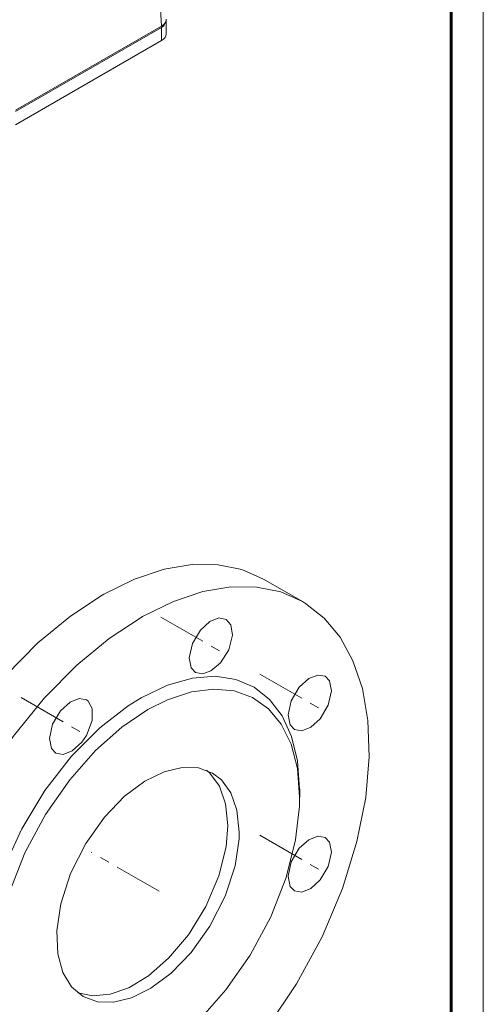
# Model space of a CAD drawing. Header units: millimetres. Extents: x 0 to 594, y 0 to 420.
# Tile 21 of 23: x 522 to 594, y 149 to 302. Entities that reach past the tile are written whole.
import ezdxf

# ---------------------------------------------------------------- set-up
doc = ezdxf.new("R2010")
doc.units = ezdxf.units.MM
for name, pattern in [('K5LT_AXLED', [12, 7.5, -1.5, 1.5, -1.5]), ('K5LT_BASIC', [0]), ('K5LT_THIN', [0])]:
    doc.linetypes.add(name, pattern=pattern)
doc.layers.add('Системный слой (1)', color=251, linetype='Continuous', true_color=0x6c6c6c)

# ---------------------------------------------------------------- blocks, each defined once
blk = doc.blocks.new('U115')
at = {"layer": 'Системный слой (1)', "color": 7, "linetype": 'K5LT_THIN', "lineweight": 18, "true_color": 0xffffff}
for p, q in [((544.52, 300.81), (544.17, 300.56)), ((544.91, 301.58), (544.52, 300.81)), ((544.9, 301.68), (544.91, 301.58))]:
    blk.add_line(p, q, dxfattribs=at)
blk = doc.blocks.new('U177')
at = {"layer": 'Системный слой (1)', "color": 7, "linetype": 'K5LT_THIN', "lineweight": 18, "true_color": 0xffffff}
for p, q in [((544.57, 185.2), (541.57, 183.72)), ((547.35, 185.87), (544.57, 185.2)), ((549.87, 185.8), (547.35, 185.87)), ((552.05, 184.99), (549.87, 185.8)), ((553.43, 183.95), (552.05, 184.99)), ((541.57, 183.72), (538.45, 181.39)), ((554.89, 181.93), (553.43, 183.95)), ((555.85, 179.23), (554.89, 181.93)), ((538.45, 181.39), (535.34, 178.17)), ((556.19, 175.84), (555.85, 179.23)), ((535.34, 178.17), (532.43, 174.09)), ((556.17, 174.81), (556.19, 175.84)), ((532.43, 174.09), (530.07, 169.42)), ((555.55, 170.6), (556.17, 174.81)), ((530.07, 169.42), (528.55, 164.75)), ((554.04, 165.93), (555.55, 170.6)), ((551.67, 161.26), (554.04, 165.93)), ((528.55, 164.75), (527.94, 160.54)), ((527.94, 160.54), (528.1, 156.97)), ((548.77, 157.18), (551.67, 161.26)), ((528.1, 156.97), (528.9, 154.08)), ((545.65, 153.96), (548.77, 157.18)), ((528.9, 154.08), (530.24, 151.88)), ((542.53, 151.63), (545.65, 153.96)), ((530.24, 151.88), (532.03, 150.37)), ((539.54, 150.15), (542.53, 151.63)), ((532.03, 150.37), (532.05, 150.35)), ((532.05, 150.35), (534.24, 149.55)), ((536.75, 149.47), (539.54, 150.15)), ((534.24, 149.55), (536.75, 149.47))]:
    blk.add_line(p, q, dxfattribs=at)
blk = doc.blocks.new('U192')
at = {"layer": 'Системный слой (1)', "color": 7, "linetype": 'K5LT_THIN', "lineweight": 18, "true_color": 0xffffff}
for p, q in [((551.66, 184.97), (551.13, 185.44)), ((553.13, 182.95), (551.66, 184.97)), ((554.08, 180.25), (553.13, 182.95)), ((554.43, 176.86), (554.08, 180.25)), ((554.16, 173.56), (554.43, 176.86)), ((553.05, 169.05), (554.16, 173.56)), ((551.04, 164.3), (553.05, 169.05)), ((548.33, 159.91), (551.04, 164.3)), ((545.27, 156.29), (548.33, 159.91)), ((542.14, 153.57), (545.27, 156.29)), ((539.08, 151.73), (542.14, 153.57)), ((536.19, 150.7), (539.08, 151.73)), ((531.21, 150.93), (533.55, 150.45)), ((533.55, 150.45), (536.19, 150.7))]:
    blk.add_line(p, q, dxfattribs=at)
blk = doc.blocks.new('U197')
at = {"layer": 'Системный слой (1)', "color": 7, "linetype": 'K5LT_THIN', "lineweight": 18, "true_color": 0xffffff}
for p, q in [((568.35, 200.19), (566.96, 199.65)), ((569.5, 199.99), (568.35, 200.19)), ((570.16, 199.28), (569.5, 199.99)), ((566.96, 199.65), (565.49, 198.32)), ((570.48, 197.74), (570.16, 199.28)), ((565.49, 198.32), (564.25, 196.21)), ((570, 195.53), (570.48, 197.74)), ((564.25, 196.21), (563.76, 194)), ((568.75, 193.42), (570, 195.53)), ((563.76, 194), (564.08, 192.47)), ((564.08, 192.47), (564.75, 191.76)), ((567.28, 192.09), (568.75, 193.42)), ((564.75, 191.76), (565.89, 191.55)), ((565.89, 191.55), (567.28, 192.09))]:
    blk.add_line(p, q, dxfattribs=at)
blk = doc.blocks.new('U198')
at = {"layer": 'Системный слой (1)', "color": 7, "linetype": 'K5LT_THIN', "lineweight": 18, "true_color": 0xffffff}
for p, q in [((554.9, 213.85), (550.58, 213.12)), ((558.93, 213.82), (554.9, 213.85)), ((562.64, 213.06), (558.93, 213.82)), ((550.58, 213.12), (546.01, 211.6)), ((565.99, 211.59), (562.64, 213.06)), ((546.01, 211.6), (541.24, 209.26)), ((566.48, 211.3), (565.99, 211.59)), ((569.38, 209.02), (566.48, 211.3)), ((540.99, 209.11), (536.06, 205.86)), ((541.24, 209.26), (540.99, 209.11)), ((571.84, 206.05), (569.38, 209.02)), ((573.82, 202.41), (571.84, 206.05)), ((536.06, 205.86), (531.04, 201.72)), ((531.04, 201.72), (526.04, 196.65)), ((575.27, 198.1), (573.82, 202.41)), ((576.13, 193.12), (575.27, 198.1)), ((526.04, 196.65), (521.18, 190.67)), ((576.33, 187.49), (576.13, 193.12)), ((521.18, 190.67), (516.68, 183.89)), ((575.8, 181.23), (576.33, 187.49)), ((516.68, 183.89), (512.76, 176.57)), ((574.44, 174.39), (575.8, 181.23)), ((512.76, 176.57), (509.65, 169.09)), ((572.19, 167.1), (574.44, 174.39)), ((509.65, 169.09), (507.45, 161.82)), ((569.04, 159.62), (572.19, 167.1)), ((507.45, 161.82), (506.14, 155.01)), ((565.09, 152.32), (569.04, 159.62)), ((506.14, 155.01), (505.64, 148.78)), ((560.56, 145.58), (565.09, 152.32)), ((505.64, 148.78), (505.89, 143.18)), ((555.69, 139.64), (560.56, 145.58)), ((505.89, 143.18), (506.78, 138.24)), ((550.68, 134.62), (555.69, 139.64)), ((506.78, 138.24), (508.26, 133.96)), ((545.67, 130.52), (550.68, 134.62)), ((508.26, 133.96), (510.26, 130.35)), ((510.26, 130.35), (512.75, 127.42)), ((540.74, 127.32), (545.67, 130.52)), ((512.75, 127.42), (515.67, 125.18)), ((535.97, 124.98), (540.74, 127.32)), ((515.67, 125.18), (515.99, 124.99)), ((515.99, 124.99), (519.35, 123.51)), ((531.4, 123.46), (535.97, 124.98)), ((519.35, 123.51), (523.06, 122.75)), ((523.06, 122.75), (527.09, 122.72)), ((527.09, 122.72), (531.4, 123.46))]:
    blk.add_line(p, q, dxfattribs=at)
blk = doc.blocks.new('U201')
at = {"layer": 'Системный слой (1)', "color": 7, "linetype": 'K5LT_THIN', "lineweight": 18, "true_color": 0xffffff}
for p, q in [((530.01, 195.99), (528.54, 194.66)), ((531.4, 196.53), (530.01, 195.99)), ((532.54, 196.33), (531.4, 196.53)), ((532.8, 196.14), (532.54, 196.33)), ((533.43, 195.02), (532.8, 196.14)), ((528.54, 194.66), (527.29, 192.55)), ((533.43, 193.15), (533.43, 195.02)), ((527.29, 192.55), (526.81, 190.34)), ((532.54, 190.84), (533.43, 193.15)), ((531.8, 189.76), (532.54, 190.84)), ((526.81, 190.34), (527.13, 188.81)), ((530.33, 188.43), (531.8, 189.76)), ((527.13, 188.81), (527.79, 188.1)), ((527.79, 188.1), (528.94, 187.89)), ((528.94, 187.89), (530.33, 188.43))]:
    blk.add_line(p, q, dxfattribs=at)
blk = doc.blocks.new('U202')
at = {"layer": 'Системный слой (1)', "color": 7, "linetype": 'K5LT_THIN', "lineweight": 18, "true_color": 0xffffff}
for p, q in [((551.66, 208.49), (550.19, 207.16)), ((553.05, 209.03), (551.66, 208.49)), ((554.19, 208.82), (553.05, 209.03)), ((554.92, 207.98), (554.19, 208.82)), ((555.17, 206.37), (554.92, 207.98)), ((550.19, 207.16), (548.94, 205.05)), ((554.58, 204.11), (555.17, 206.37)), ((548.94, 205.05), (548.46, 202.84)), ((553.29, 202.08), (554.58, 204.11)), ((548.46, 202.84), (548.78, 201.31)), ((551.82, 200.83), (553.29, 202.08)), ((548.78, 201.31), (549.44, 200.6)), ((549.44, 200.6), (550.59, 200.39)), ((550.59, 200.39), (551.82, 200.83))]:
    blk.add_line(p, q, dxfattribs=at)
blk = doc.blocks.new('U204')
at = {"layer": 'Системный слой (1)', "color": 7, "linetype": 'K5LT_THIN', "lineweight": 18, "true_color": 0xffffff}
for p, q in [((548.81, 197.58), (545.1, 196.35)), ((552.27, 198.02), (548.81, 197.58)), ((555.44, 197.72), (552.27, 198.02)), ((558.26, 196.7), (555.44, 197.72)), ((545.1, 196.35), (542.05, 194.82)), ((560.71, 194.97), (558.26, 196.7)), ((542.05, 194.82), (538.04, 192.11)), ((562.72, 192.55), (560.71, 194.97)), ((564.24, 189.46), (562.72, 192.55)), ((538.04, 192.11), (533.96, 188.49)), ((565.22, 185.69), (564.24, 189.46)), ((533.96, 188.49), (529.95, 183.96)), ((565.56, 181.25), (565.22, 185.69)), ((529.95, 183.96), (526.21, 178.59)), ((565.53, 179.88), (565.56, 181.25)), ((526.21, 178.59), (523.02, 172.63)), ((564.93, 174.62), (565.53, 179.88)), ((563.46, 168.82), (564.93, 174.62)), ((523.02, 172.63), (520.64, 166.53)), ((561.08, 162.72), (563.46, 168.82)), ((520.64, 166.53), (519.18, 160.73)), ((557.89, 156.76), (561.08, 162.72)), ((519.18, 160.73), (518.57, 155.47)), ((554.15, 151.39), (557.89, 156.76)), ((518.57, 155.47), (518.72, 150.85)), ((550.15, 146.86), (554.15, 151.39)), ((518.72, 150.85), (519.53, 146.89)), ((519.53, 146.89), (520.91, 143.6)), ((546.07, 143.24), (550.15, 146.86)), ((520.91, 143.6), (522.79, 140.99)), ((542.05, 140.53), (546.07, 143.24)), ((522.79, 140.99), (525.11, 139.07)), ((541.79, 140.38), (542.05, 140.53)), ((525.11, 139.07), (527.83, 137.84)), ((537.93, 138.57), (541.79, 140.38)), ((527.83, 137.84), (530.91, 137.34)), ((530.91, 137.34), (534.29, 137.57)), ((534.29, 137.57), (537.93, 138.57))]:
    blk.add_line(p, q, dxfattribs=at)
blk = doc.blocks.new('U205')
at = {"layer": 'Системный слой (1)', "color": 7, "linetype": 'K5LT_THIN', "lineweight": 18, "true_color": 0xffffff}
for p, q in [((548.94, 199.72), (552.48, 200)), ((552.48, 200), (555.68, 199.51)), ((540.99, 196.66), (545.1, 198.63)), ((545.1, 198.63), (548.94, 199.72)), ((555.68, 199.51), (558.5, 198.31)), ((558.5, 198.31), (560.9, 196.41)), ((534.63, 192.02), (538.99, 195.41)), ((538.99, 195.41), (540.99, 196.66)), ((560.9, 196.41), (562.86, 193.86)), ((562.86, 193.86), (564.32, 190.67)), ((530.25, 187.61), (534.63, 192.02)), ((564.32, 190.67), (565.24, 186.87)), ((526.12, 182.29), (530.25, 187.61)), ((565.24, 186.87), (565.56, 182.49)), ((522.54, 176.37), (526.12, 182.29)), ((565.56, 182.49), (565.56, 182.47)), ((519.76, 170.32), (522.54, 176.37)), ((517.85, 164.47), (519.76, 170.32)), ((516.76, 159.03), (517.85, 164.47)), ((516.42, 154.09), (516.76, 159.03)), ((516.74, 149.7), (516.42, 154.09)), ((517.66, 145.9), (516.74, 149.7)), ((519.13, 142.72), (517.66, 145.9)), ((521.08, 140.16), (519.13, 142.72)), ((523.49, 138.27), (521.08, 140.16)), ((540.99, 139.91), (536.89, 137.94)), ((526.31, 137.06), (523.49, 138.27)), ((536.89, 137.94), (533.04, 136.85)), ((529.5, 136.57), (526.31, 137.06)), ((533.04, 136.85), (529.5, 136.57))]:
    blk.add_line(p, q, dxfattribs=at)
blk = doc.blocks.new('U206')
at = {"layer": 'Системный слой (1)', "color": 7, "linetype": 'K5LT_THIN', "lineweight": 18, "true_color": 0xffffff}
for p, q in [((548.89, 217.32), (544.57, 216.59)), ((552.92, 217.29), (548.89, 217.32)), ((556.63, 216.53), (552.92, 217.29)), ((544.57, 216.59), (540, 215.07)), ((559.98, 215.06), (556.63, 216.53)), ((540, 215.07), (535.23, 212.73)), ((534.98, 212.58), (530.05, 209.33)), ((535.23, 212.73), (534.98, 212.58)), ((530.05, 209.33), (525.03, 205.19)), ((525.03, 205.19), (520.03, 200.12)), ((520.03, 200.12), (515.17, 194.14)), ((515.17, 194.14), (510.67, 187.36)), ((510.67, 187.36), (506.75, 180.04)), ((506.75, 180.04), (503.64, 172.56)), ((503.64, 172.56), (501.44, 165.29)), ((501.44, 165.29), (500.13, 158.48)), ((500.13, 158.48), (499.63, 152.25)), ((499.63, 152.25), (499.88, 146.65)), ((499.88, 146.65), (500.77, 141.71)), ((500.77, 141.71), (502.25, 137.43)), ((502.25, 137.43), (504.25, 133.82)), ((504.25, 133.82), (506.74, 130.89)), ((506.74, 130.89), (509.66, 128.65)), ((509.66, 128.65), (509.98, 128.46))]:
    blk.add_line(p, q, dxfattribs=at)
blk = doc.blocks.new('U208')
at = {"layer": 'Системный слой (1)', "color": 7, "linetype": 'K5LT_THIN', "lineweight": 18, "true_color": 0xffffff}
for p, q in [((566.96, 174.66), (565.49, 173.33)), ((568.35, 175.19), (566.96, 174.66)), ((569.5, 174.99), (568.35, 175.19)), ((570.16, 174.28), (569.5, 174.99)), ((570.48, 172.75), (570.16, 174.28)), ((565.49, 173.33), (564.25, 171.22)), ((570, 170.53), (570.48, 172.75)), ((564.25, 171.22), (563.76, 169)), ((568.75, 168.43), (570, 170.53)), ((563.76, 169), (563.76, 168.94)), ((563.76, 168.94), (564.1, 167.43)), ((567.28, 167.09), (568.75, 168.43)), ((564.1, 167.43), (564.75, 166.76)), ((564.75, 166.76), (565.89, 166.56)), ((565.89, 166.56), (567.28, 167.09))]:
    blk.add_line(p, q, dxfattribs=at)
blk = doc.blocks.new('U284')
at = {"color": 7, "linetype": 'K5LT_THIN', "lineweight": 18, "true_color": 0xffffff}
blk.add_line((594, 420), (594, 0), dxfattribs=at)
at = {"color": 143, "linetype": 'K5LT_BASIC', "lineweight": 60, "true_color": 0x33acca}
blk.add_line((589, 415), (589, 5), dxfattribs=at)

msp = doc.modelspace()

# ---------------------------------------------------------------- linework, layer by layer
at = {"layer": 'Системный слой (1)', "color": 7, "linetype": 'K5LT_THIN', "lineweight": 18, "true_color": 0xffffff}
for p, q in [((544.1748, 300.764), (543.4274, 313.1199)), ((544.1748, 300.764), (521.5714, 287.714)), ((544.9068, 301.5799), (544.9068, 299.5387)), ((544.1748, 300.5599), (521.5714, 287.5099)), ((544.1748, 300.5599), (544.1748, 298.5187)), ((544.1748, 298.5187), (521.5714, 285.4686)), ((565.9917, 211.5881), (559.9813, 215.0582)), ((565.5637, 181.2487), (565.5637, 182.4735))]:
    msp.add_line(p, q, dxfattribs=at)
at = {"layer": 'Системный слой (1)', "color": 30, "linetype": 'K5LT_AXLED', "lineweight": 18, "true_color": 0xff8000}
for p, q in [((544.0732, 209.1799), (553.5477, 203.7098)), ((559.3805, 200.3422), (568.855, 194.8721)), ((522.4253, 196.6815), (531.8998, 191.2114)), ((559.3805, 175.3455), (568.855, 169.8753)), ((543.7844, 166.6745), (533.2493, 172.757))]:
    msp.add_line(p, q, dxfattribs=at)
at = {"layer": 'Системный слой (1)', "color": 7, "linetype": 'K5LT_THIN', "lineweight": 18, "true_color": 0xffffff}
for centre, end_param in [((542.4038, 301.784), 3.17645678), ((542.4038, 299.5387), 3.14159265)]:
    msp.add_ellipse(centre, major_axis=(-2.503, 0), ratio=0.5766475, start_param=2.35680348, end_param=end_param, dxfattribs=at)

# ---------------------------------------------------------------- block references
msp.add_blockref('U284', (0, 0))
at = {"layer": 'Системный слой (1)'}
for name in ['U115', 'U206', 'U198', 'U202', 'U205', 'U197', 'U204', 'U201', 'U177', 'U192', 'U208']:
    msp.add_blockref(name, (0, 0), dxfattribs=at)

doc.saveas('drawing.dxf')
